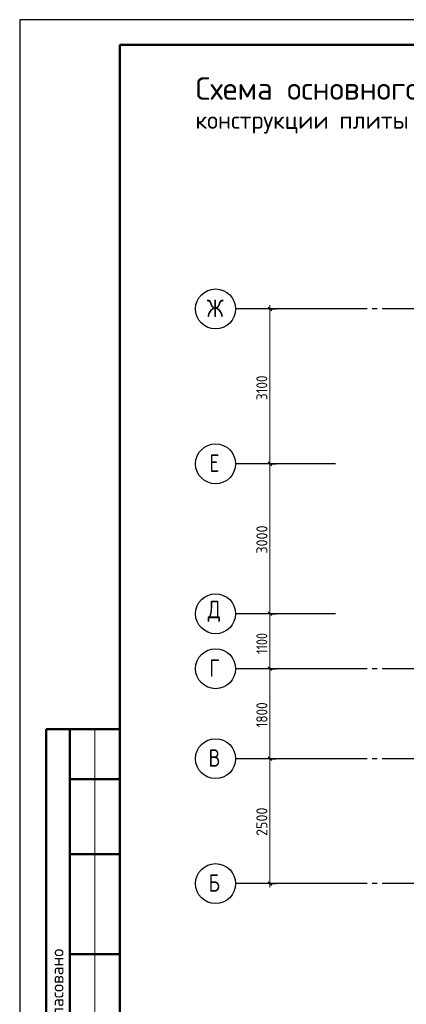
# Model space of a CAD drawing. Header units: millimetres. Extents: x 0 to 42000, y -59 to 29700.
# Tile 2 of 17: x 0 to 7727, y 9997 to 29700. Entities that reach past the tile are written whole.
import ezdxf

# ---------------------------------------------------------------- set-up
doc = ezdxf.new("R2010")
doc.units = ezdxf.units.MM
doc.linetypes.add('______5', pattern=[1100, 800, -100, 100, -100])
for name, color, linetype, lineweight in [('Standard', 7, 'Continuous', 25), ('Размерная линия_ общее', 7, 'Continuous', 13), ('Текст_ общее', 7, 'Continuous', 25)]:
    doc.layers.add(name, color=color, linetype=linetype, lineweight=lineweight)
doc.layers.add('Оси', color=7, linetype='______5', lineweight=13, true_color=0x656565)
doc.styles.add('ISOCPEUR', font='txt')

msp = doc.modelspace()

# ---------------------------------------------------------------- linework, layer by layer
at = {"layer": 'Standard', "color": 7, "linetype": 'Continuous', "lineweight": 25, "transparency": 33554687}
msp.add_line((2000, 29200), (2000, 1058), dxfattribs=at)
at = {"layer": 'Standard', "color": 7, "linetype": 'Continuous', "lineweight": 50, "transparency": 33554687}
for p, q in [((6, 15500), (0, 15500)), ((2000, 15500), (527, 15500)), ((527, 15500), (527, 9000)), ((527, 15500), (527, 9000)), ((1000, 15500), (1000, 9000)), ((2000, 14500), (1000, 14500)), ((2000, 13000), (1000, 13000)), ((2000, 11000), (1000, 11000))]:
    msp.add_line(p, q, dxfattribs=at)
at = {"layer": 'Standard', "color": 7, "linetype": 'Continuous', "lineweight": 13, "transparency": 33554687}
msp.add_line((1500, 15500), (1500, 9000), dxfattribs=at)
at = {"layer": 'Standard', "color": 7, "linetype": 'Continuous', "lineweight": 25, "transparency": 33554687}
msp.add_lwpolyline([(0, 0), (42000, 0), (42000, 29700), (0, 29700), (0, 0)], close=True, dxfattribs=at)
at = {"layer": 'Standard', "color": 7, "linetype": 'Continuous', "lineweight": 50, "transparency": 33554687}
msp.add_lwpolyline([(2000, 29200), (41500, 29200), (41500, 500), (2000, 500), (2000, 29200)], close=True, dxfattribs=at)
at = {"layer": 'Standard', "color": 7, "linetype": 'Continuous', "lineweight": 13, "transparency": 33554687}
msp.add_lwpolyline([(23000, 29200), (2000, 29200), (2000, 1000), (23000, 1000), (23000, 29200)], dxfattribs=at)
at = {"layer": 'Оси', "color": 7, "linetype": 'Continuous', "lineweight": 25, "transparency": 33554687}
for p, q in [((6314, 23912), (4314, 23912)), ((6314, 20812), (4314, 20812)), ((6314, 17812), (4314, 17812)), ((6314, 16712), (4314, 16712)), ((6314, 14912), (4314, 14912)), ((6314, 12412), (4314, 12412))]:
    msp.add_line(p, q, dxfattribs=at)
at = {"layer": 'Оси', "color": 8, "linetype": '______5', "lineweight": -3, "transparency": 33554687}
for p, q in [((19047, 23912), (6314, 23912)), ((19047, 16712), (6314, 16712)), ((19047, 14912), (6314, 14912)), ((19047, 12412), (6314, 12412))]:
    msp.add_line(p, q, dxfattribs=at)
at = {"layer": 'Оси', "color": 7, "linetype": 'Continuous', "lineweight": 25, "transparency": 33554687}
for centre in [(3914, 23912), (3914, 20812), (3914, 17812), (3914, 16712), (3914, 14912), (3914, 12412)]:
    msp.add_circle(centre, 400, dxfattribs=at)
at = {"layer": 'Размерная линия_ общее', "color": 253, "linetype": 'Continuous', "lineweight": -3, "true_color": 0xa0a0a0, "transparency": 33554687}
for p, q in [((5000, 23912), (4514, 23912)), ((5000, 23912), (4875, 23912)), ((5000, 23912), (5125, 23912)), ((5000, 20812), (4875, 20812)), ((5000, 20812), (5125, 20812)), ((5000, 20812), (5000, 20812)), ((5000, 17812), (4875, 17812)), ((5000, 17812), (5125, 17812)), ((5000, 16712), (4875, 16712)), ((5000, 16712), (5125, 16712)), ((5000, 14912), (4875, 14912)), ((5000, 14912), (5125, 14912)), ((5000, 12412), (4514, 12412)), ((5000, 12412), (4875, 12412)), ((5000, 12412), (5125, 12412))]:
    msp.add_line(p, q, dxfattribs=at)
at = {"layer": 'Размерная линия_ общее', "color": 7, "linetype": 'Continuous', "lineweight": 25, "transparency": 33554687}
for p, q in [((4963, 23950), (5038, 23875)), ((4963, 20850), (5038, 20775)), ((4963, 17850), (5038, 17775)), ((4963, 16750), (5038, 16675)), ((4963, 14950), (5038, 14875)), ((4963, 12450), (5038, 12375))]:
    msp.add_line(p, q, dxfattribs=at)
at = {"layer": 'Размерная линия_ общее', "color": 7, "linetype": 'Continuous', "lineweight": 13, "transparency": 33554687}
for p, q in [((5000, 23912), (5000, 23987)), ((5000, 20812), (5000, 17812)), ((5000, 17812), (5000, 16712)), ((5000, 16712), (5000, 14912)), ((5000, 14912), (5000, 12412)), ((5000, 12412), (5000, 12337))]:
    msp.add_line(p, q, dxfattribs=at)
msp.add_lwpolyline([(5000, 23912), (5000, 21993), (5000, 21993), (5000, 20812)], dxfattribs=at)
at = {"layer": 'Размерная линия_ общее', "color": 253, "linetype": 'Continuous', "lineweight": -3, "true_color": 0xa0a0a0, "transparency": 33554687}
for points in [[(5000, 17812), (4983, 17812), (4983, 17812), (4983, 17812), (4983, 17812), (4983, 17812), (4983, 17812), (4514, 17812)], [(5000, 16712), (4983, 16712), (4983, 16712), (4983, 16712), (4983, 16712), (4514, 16712)], [(5000, 14912), (4983, 14912), (4983, 14912), (4514, 14912)]]:
    msp.add_lwpolyline(points, dxfattribs=at)

# ---------------------------------------------------------------- texts
at = {"layer": 'Standard', "color": 7, "linetype": 'Continuous', "lineweight": 50, "transparency": 33554687, "insert": (875, 9261), "char_height": 250, "width": 2071.88, "attachment_point": 7, "rotation": 90, "style": 'ISOCPEUR'}
msp.add_mtext('\\A1;{\\fISOCPEUR|i0|b0;\\H250.000000;\\W1.000000;\\C7;Согласовано}\\P', dxfattribs=at)
at = {"layer": 'Оси', "color": 7, "linetype": 'Continuous', "lineweight": 35, "transparency": 33554687, "char_height": 350, "attachment_point": 7, "style": 'ISOCPEUR'}
for s, insert, width in [('\\W0.83;Ж', (3739, 23749), 495.84), ('\\W0.78;Е', (3792, 20651), 380.81), ('\\W0.82;Д', (3757, 17649), 458.09), ('\\W0.78;Г', (3792, 16550), 380.81), ('\\W0.80;В', (3774, 14750), 419.8), ('\\W0.80;Б', (3774, 12250), 419.8)]:
    msp.add_mtext(s, dxfattribs=dict(at, insert=insert, width=width))
at = {"layer": 'Размерная линия_ общее', "color": 7, "linetype": 'Continuous', "lineweight": 25, "transparency": 33554687, "char_height": 220, "attachment_point": 7, "rotation": 90, "style": 'ISOCPEUR'}
for s, insert, width in [('\\W0.87;3100', (4950, 22087), 666.9), ('\\W0.93;3000', (4950, 19015), 718.09), ('\\W0.80;1100', (4950, 17009), 615.71), ('\\W0.87;1800', (4950, 15537), 666.9), ('\\W0.93;2500', (4950, 13365), 718.09)]:
    msp.add_mtext(s, dxfattribs=dict(at, insert=insert, width=width))
at = {"layer": 'Текст_ общее', "color": 7, "linetype": 'Continuous', "lineweight": 50, "transparency": 33554687, "attachment_point": 7, "style": 'ISOCPEUR'}
for s, insert, char_height, width in [('\\W0.99;Схема основного армирования', (3514, 27975), 450, 8812.19), ('\\W0.97;конструкции плиты покрытия в осях 1/1-1/4', (3514, 27421), 350, 10105.19)]:
    msp.add_mtext(s, dxfattribs=dict(at, insert=insert, char_height=char_height, width=width))

doc.saveas('drawing.dxf')
